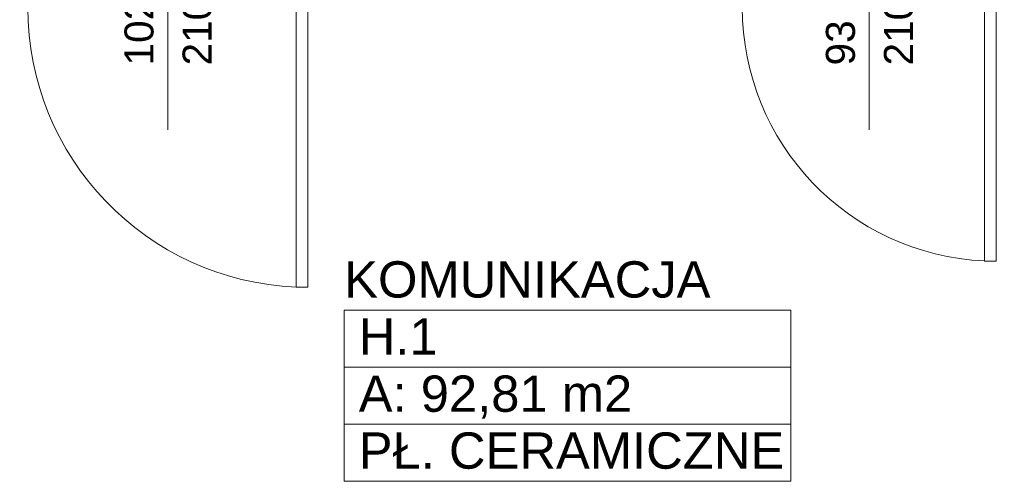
# Model space of a CAD drawing. Header units: millimetres. Extents: x 183299 to 1018155, y -286688 to 171278.
# Tile 59 of 100: x 398738 to 402128, y -76718 to -75129. Entities that reach past the tile are written whole.
import ezdxf
from ezdxf.enums import TextEntityAlignment as Align

# ---------------------------------------------------------------- set-up
doc = ezdxf.new("R2010")
doc.units = ezdxf.units.MM
doc.header["$MEASUREMENT"] = 0
for name, color, linetype in [('Drzwi ArchiCAD', 7, 'Continuous'), ('Elementy Modelu - Strefy', 7, 'Continuous'), ('inwentaryzacja_sciany', 7, 'Continuous'), ('Znaczniki Drzwi', 7, 'Continuous')]:
    doc.layers.add(name, color=color, linetype=linetype)
for name, color, linetype, lineweight in [('Drzwi ArchiCAD_Nr_Pióra__1', 7, 'Continuous', 13), ('Elementy Modelu - Strefy_Nr_Pióra__6', 250, 'Continuous', 18), ('Znaczniki Drzwi_Nr_Pióra__1', 7, 'Continuous', 13), ('Znaczniki Drzwi_Nr_Pióra__7', 7, 'Continuous', 35)]:
    doc.layers.add(name, color=color, linetype=linetype, lineweight=lineweight)
doc.layers.add('Drzwi ArchiCAD_Nr_Pióra__23', color=7, linetype='Continuous', lineweight=20, true_color=0xff6600)
doc.layers.add('Drzwi ArchiCAD_Nr_Pióra__3', color=7, linetype='Continuous', lineweight=18, true_color=0xff6600)
doc.styles.add('GENERATED_STYLE_1', font='arial.ttf')
doc.styles.get("Standard").update_dxf_attribs({"font": 'txt', "bigfont": 'BIGFONT.SHX'})

# ---------------------------------------------------------------- blocks, each defined once
blk = doc.blocks.new('KOMUNIKACJA_H.1_159_2', base_point=(225281.1, -76425))
at = {"layer": 'Elementy Modelu - Strefy_Nr_Pióra__6', "linetype": 'Continuous'}
for p, q in [((224512.3, -76228.5), (226050, -76228.5)), ((224512.3, -76425), (224512.3, -76228.5)), ((226050, -76228.5), (226050, -76425)), ((226050, -76425), (224512.3, -76425)), ((224512.3, -76425), (226050, -76425)), ((224512.3, -76621.4), (224512.3, -76425)), ((226050, -76425), (226050, -76621.4)), ((226050, -76621.4), (224512.3, -76621.4)), ((224512.3, -76621.4), (226050, -76621.4)), ((224512.3, -76817.8), (224512.3, -76621.4)), ((226050, -76621.4), (226050, -76817.8)), ((226050, -76817.8), (224512.3, -76817.8))]:
    blk.add_line(p, q, dxfattribs=at)
at = {"linetype": 'Continuous', "flags": 1}
for tag in ['ROOM_AREA', 'ROOM_PERIM', 'ROOM_WALLS_SURF', 'ROOM_DOORS_SURF', 'ROOM_WINDS_SURF', 'ROOM_BASELEV', 'ROOM_HEIGHT', 'ROOM_NET_AREA', 'ROOM_REDUCED_AREA', 'ROOM_CALC_AREA', 'ROOM_VOLUME']:
    blk.add_attdef(tag, text='', height=2000, dxfattribs=at).set_placement((225281.1, -77458.1), align=Align.BOTTOM_LEFT)
at = {"layer": 'Elementy Modelu - Strefy_Nr_Pióra__6', "linetype": 'Continuous', "insert": (224562.3, -76453.5), "char_height": 125, "attachment_point": 1, "style": 'GENERATED_STYLE_1'}
blk.add_mtext('{A: 92,81 m2}', dxfattribs=at)
at = {"layer": 'Elementy Modelu - Strefy_Nr_Pióra__6', "style": 'GENERATED_STYLE_1'}
for tag, p in [('ROOM_NAME', (224512.3, -76222.6)), ('ROOM_NUMBER', (224562.3, -76419.1)), ('basec', (224562.3, -76811.9))]:
    blk.add_attdef(tag, text='', height=125, dxfattribs=at).set_placement(p, align=Align.BOTTOM_LEFT)
blk = doc.blocks.new('D1 Drzwi proste 12_90')
at = {"layer": 'Drzwi ArchiCAD_Nr_Pióra__1', "linetype": 'Continuous'}
for p, q in [((-465, 0), (-465, -90)), ((465, 0), (465, -90))]:
    blk.add_line(p, q, dxfattribs=at)
at = {"layer": 'Drzwi ArchiCAD_Nr_Pióra__23', "linetype": 'Continuous'}
for p, q in [((-437, 0), (-465, 0)), ((-465, 0), (-465, -90)), ((-437, -40), (-437, 0)), ((465, 0), (437, 0)), ((437, 0), (437, -40)), ((465, -90), (465, 0)), ((-425, -40), (-437, -40)), ((-425, -90), (-425, -40)), ((437, -40), (425, -40)), ((425, -40), (425, -90)), ((-465, -90), (-425, -90)), ((425, -90), (465, -90))]:
    blk.add_line(p, q, dxfattribs=at)
at = {"layer": 'Drzwi ArchiCAD_Nr_Pióra__3', "linetype": 'Continuous'}
for p, q in [((437, 874), (397, 874)), ((397, 874), (397, 0)), ((437, 0), (437, 874)), ((397, 0), (437, 0))]:
    blk.add_line(p, q, dxfattribs=at)
blk.add_arc((437, 0), 874, 92.6231, 180, dxfattribs=at)
blk = doc.blocks.new('Znacznik O 12_162')
at = {"layer": 'Znaczniki Drzwi_Nr_Pióra__1', "linetype": 'Continuous'}
blk.add_line((0, -521.4), (0, 150), dxfattribs=at)
at = {"layer": 'Znaczniki Drzwi_Nr_Pióra__7', "linetype": 'Continuous', "char_height": 100, "attachment_point": 7, "rotation": 90, "style": 'GENERATED_STYLE_1'}
for s, insert in [('{210}', (152.1, -300)), ('{93}', (-47.9, -300))]:
    blk.add_mtext(s, dxfattribs=dict(at, insert=insert))
blk = doc.blocks.new('D1 Drzwi proste 12_91')
at = {"layer": 'Drzwi ArchiCAD_Nr_Pióra__1', "linetype": 'Continuous'}
for p, q in [((-510, 0), (-510, -90)), ((510, 0), (510, -90))]:
    blk.add_line(p, q, dxfattribs=at)
at = {"layer": 'Drzwi ArchiCAD_Nr_Pióra__23', "linetype": 'Continuous'}
for p, q in [((-482, 0), (-510, 0)), ((-510, 0), (-510, -90)), ((-482, -40), (-482, 0)), ((510, 0), (482, 0)), ((482, 0), (482, -40)), ((510, -90), (510, 0)), ((-470, -40), (-482, -40)), ((-470, -90), (-470, -40)), ((482, -40), (470, -40)), ((470, -40), (470, -90)), ((-510, -90), (-470, -90)), ((470, -90), (510, -90))]:
    blk.add_line(p, q, dxfattribs=at)
at = {"layer": 'Drzwi ArchiCAD_Nr_Pióra__3', "linetype": 'Continuous'}
for p, q in [((482, 964), (442, 964)), ((442, 964), (442, 0)), ((482, 0), (482, 964)), ((442, 0), (482, 0))]:
    blk.add_line(p, q, dxfattribs=at)
blk.add_arc((482, 0), 964, 92.3781, 180, dxfattribs=at)
blk = doc.blocks.new('Znacznik O 12_288')
at = {"layer": 'Znaczniki Drzwi_Nr_Pióra__1', "linetype": 'Continuous'}
blk.add_line((0, -521.4), (0, 150), dxfattribs=at)
at = {"layer": 'Znaczniki Drzwi_Nr_Pióra__7', "linetype": 'Continuous', "char_height": 100, "attachment_point": 7, "rotation": 90, "style": 'GENERATED_STYLE_1'}
for s, insert in [('{102}', (-47.9, -300)), ('{210}', (152.1, -300))]:
    blk.add_mtext(s, dxfattribs=dict(at, insert=insert))
blk = doc.blocks.new('Ściana_755_2', base_point=(220645.1, -75185.8))
at = {"layer": 'Drzwi ArchiCAD', "linetype": 'Continuous', "xscale": -1, "rotation": 180}
for name, p in [('D1 Drzwi proste 12_91', (223905.1, -75185.8)), ('D1 Drzwi proste 12_90', (226320.1, -75185.8))]:
    blk.add_blockref(name, p, dxfattribs=at)
at = {"layer": 'Znaczniki Drzwi'}
for name, p in [('Znacznik O 12_288', (223905.1, -75085.8)), ('Znacznik O 12_162', (226320.1, -75085.8))]:
    blk.add_blockref(name, p, dxfattribs=at)

msp = doc.modelspace()

# ---------------------------------------------------------------- block references
at = {"layer": 'Elementy Modelu - Strefy', "linetype": 'Continuous'}
ref = msp.add_blockref('KOMUNIKACJA_H.1_159_2', (400624.01535, -76325.5304), dxfattribs=at)
ref.add_attrib('ROOM_NAME', 'KOMUNIKACJA', dxfattribs={"layer": 'Elementy Modelu - Strefy_Nr_Pióra__6', "color": 5, "linetype": 'Continuous', "height": 125, "style": 'GENERATED_STYLE_1'}).set_placement((399855.15535, -76123.18805), align=Align.BOTTOM_LEFT)
ref.add_attrib('ROOM_NUMBER', 'H.1', dxfattribs={"layer": 'Elementy Modelu - Strefy_Nr_Pióra__6', "color": 5, "linetype": 'Continuous', "height": 125, "style": 'GENERATED_STYLE_1'}).set_placement((399905.15535, -76319.61662), align=Align.BOTTOM_LEFT)
ref.add_attrib('basec', 'PŁ. CERAMICZNE', dxfattribs={"layer": 'Elementy Modelu - Strefy_Nr_Pióra__6', "color": 5, "linetype": 'Continuous', "height": 125, "style": 'GENERATED_STYLE_1'}).set_placement((399905.15535, -76712.47376), align=Align.BOTTOM_LEFT)
at = {"layer": 'inwentaryzacja_sciany'}
msp.add_blockref('Ściana_755_2', (395987.95206, -75086.32699), dxfattribs=at)

doc.saveas('drawing.dxf')
